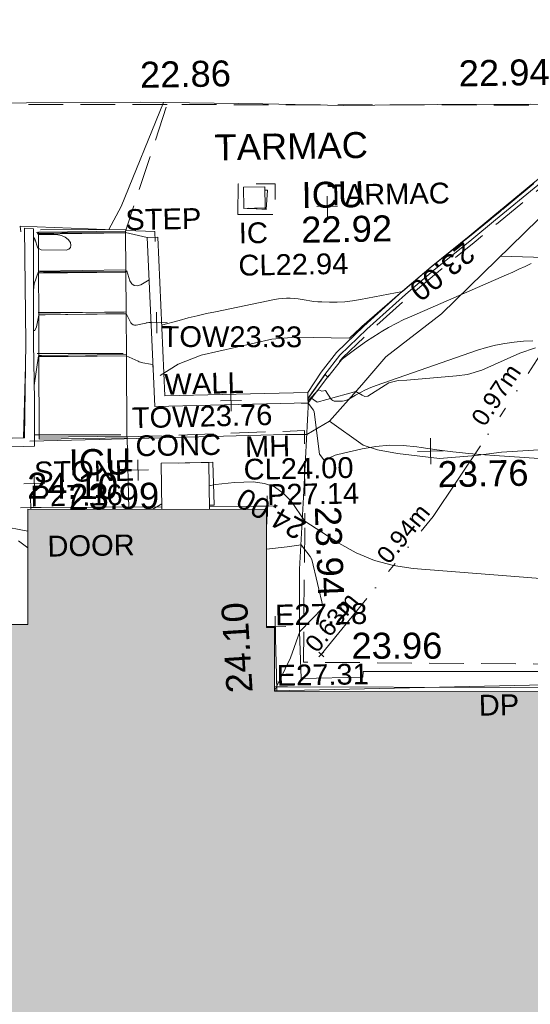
# Model space of a CAD drawing. Header units: millimetres. Extents: x -287732 to 520720, y -88450 to 287754.
# Tile 43 of 256: x -166682 to -159322, y -49525 to -35317. Entities that reach past the tile are written whole.
import ezdxf

# ---------------------------------------------------------------- set-up
doc = ezdxf.new("R2010")
doc.units = ezdxf.units.MM
for name, pattern in [('IMPORT-DASHED _2_', [750, 500, -250]), ('IMPORT-UG_EIR_QLB2 _2_', [2750, 1500, -300, 0, -300, 150, -300, 0, -200]), ('IMPORT-UG_ELEC_STREET LIGHTING_QLB2 _2_', [2700, 1500, -300, 0, -250, 150, -300, 0, -200]), ('IMPORT-UG_UNIDENTIFIED_QLA _2_', [2350, 1500, -300, 0, -50, 150, -300, 0, -50])]:
    doc.linetypes.add(name, pattern=pattern)
for name, color, linetype, lineweight, true_color in [('00_TOPO_LEVEL_SPOT', 7, 'Continuous', 9, 0x666666), ('00_TOPO_SERV_IC', 5, 'Continuous', 9, 0x0000ff), ('00_TOPO_STEPS', 7, 'Continuous', 9, 0x666666), ('00_UAV_BUILDING_OUTLINE', 5, 'Continuous', 9, 0x0000ff), ('00_UAV_CONCRETE', 9, 'Continuous', 9, 0x808080), ('00_UAV_FORM_LINES', 7, 'Continuous', 9, 0x666666), ('00_UAV_SLOPE_BOTTOM', 30, 'Continuous', 9, 0xff7f00), ('00_UAV_SLOPE_TOP', 40, 'Continuous', 9, 0xffbf00), ('01_DTM_CONTOUR_MNR', 7, 'Continuous', 9, 0xa5a552), ('12333-PUM-2D-U-0001-C01 - Rev2_REVIT IMPORT_dwg', 7, 'Continuous', 9, 0x767676), ('A_RHA_Line', 7, 'Continuous', 9, 0x00a600), ('CONTOURS_INDEX', 4, 'Continuous', 9, 0x00ffff), ('CONTOURS_INDEX_LVL', 4, 'Continuous', 9, 0x00ffff), ('CONTOURS_MINOR', 7, 'Continuous', 9, 0x00a5a5), ('DOWNPIPE_TXT', 7, 'Continuous', 9, 0x7fbfff), ('EAVE', 3, 'Continuous', 9, 0x00ff00), ('EAVE_LVL', 3, 'Continuous', 9, 0x00ff00), ('FORM_LINE', 7, 'IMPORT-DASHED _2_', 9, 0x00a500), ('INSPECTION_COVER', 7, 'Continuous', 9, 0xa50000), ('INSPECTION_COVER_LVL', 7, 'Continuous', 9, 0xa50000), ('INSPECTION_COVER_TXT', 7, 'Continuous', 9, 0xa50000), ('KERB_BOTTOM', 7, 'Continuous', 9, 0x0000a5), ('KERB_TOP', 2, 'Continuous', 9, 0xffff00), ('MANHOLES', 7, 'Continuous', 9, 0xa50000), ('MANHOLES_LVL', 7, 'Continuous', 9, 0xa50000), ('MANHOLES_TXT', 7, 'Continuous', 9, 0xa50000), ('PUM-EIRCOMM-NOTES', 6, 'Continuous', 9, 0xff00ff), ('PUM-EIRCOMM-QLB2', 6, 'IMPORT-UG_EIR_QLB2 _2_', 9, 0xff00ff), ('PUM-UNIDENTIFIED UTILITIES-QLA', 7, 'IMPORT-UG_UNIDENTIFIED_QLA _2_', 9, 0x52a500), ('TOP_OF_WALL_LEVEL', 7, 'Continuous', 9, 0xa500a5), ('TOP_OF_WALL_LEVEL_TXT', 7, 'Continuous', 9, 0xa500a5), ('WALL', 7, 'Continuous', 9, 0xa50000)]:
    doc.layers.add(name, color=color, linetype=linetype, lineweight=lineweight, true_color=true_color)
for name, color, linetype, lineweight in [('00_TOPO_ROAD_EDGE', 7, 'Continuous', 9), ('00_TOPO_SURFACE', 7, 'Continuous', 9), ('00_TOPO_SURVEY_TEXT', 7, 'Continuous', 9), ('A_RHA_Detail', 7, 'Continuous', 9), ('CHANGE_OF_SURFACE', 7, 'IMPORT-DASHED _2_', 9), ('DOOR_TXT', 7, 'Continuous', 9), ('GEN-TEXT', 7, 'Continuous', 9), ('PARAPET', 7, 'Continuous', 9), ('PARAPET_LVL', 7, 'Continuous', 9), ('STEPS', 7, 'Continuous', 9), ('STEPS_TXT', 7, 'Continuous', 9), ('Text', 7, 'Continuous', 9), ('TEXT_TXT', 7, 'Continuous', 9), ('WALL_TXT', 7, 'Continuous', 9)]:
    doc.layers.add(name, color=color, linetype=linetype, lineweight=lineweight)
doc.styles.add('Arial_1', font='arial.ttf', dxfattribs={"height": 250})
doc.styles.add('Arial_3', font='arial.ttf', dxfattribs={"height": 300})
doc.styles.add('Swis721 Lt BT_2', font='swissl.ttf', dxfattribs={"height": 375})

# ---------------------------------------------------------------- blocks, each defined once
blk = doc.blocks.new('12333-PUM-2D-U-0001-C01 - Rev2_REVIT IMPORT_dwg_MM-2077200-Site Location Plan Proposed')
at = {"layer": '00_TOPO_LEVEL_SPOT', "color": 254, "true_color": 0xcccccc, "flags": 128}
for points in [[(500, 0), (0, 0), (0, 500)], [(0, -500), (0, 0), (-500, 0)]]:
    blk.add_lwpolyline(points, dxfattribs=at)
blk = doc.blocks.new('12333-PUM-2D-U-0001-C01 - Rev2_REVIT IMPORT_dwg_MGS62954_T2_Galway_ITM_3d_Rev1-2077680-Site Location Plan Proposed')
at = {"layer": '00_TOPO_ROAD_EDGE', "color": 254, "true_color": 0xcccccc, "flags": 128}
blk.add_lwpolyline([(533732716, 725521829), (533734765, 725521820), (533736413, 725521800), (533738168, 725521743), (533739330, 725521700), (533740690, 725521690), (533742030, 725521670), (533743428, 725521615)], dxfattribs=at)
at = {"layer": '00_TOPO_SERV_IC', "color": 254, "true_color": 0xcccccc}
for p, q in [((533737871, 725520241), (533737871, 725520545)), ((533737871, 725520545), (533738176, 725520545)), ((533738176, 725520545), (533738176, 725520241)), ((533737871, 725520241), (533738176, 725520241)), ((533736614, 725515920), (533736614, 725516583)), ((533737299, 725516583), (533736614, 725516583)), ((533737299, 725515907), (533737299, 725516583))]:
    blk.add_line(p, q, dxfattribs=at)
at = {"layer": '00_TOPO_STEPS', "color": 254, "true_color": 0xcccccc}
for p, q in [((533734934, 725519983), (533736172, 725519964)), ((533734907, 725519378), (533736145, 725519359)), ((533734881, 725518790), (533736119, 725518771)), ((533734855, 725518197), (533736093, 725518177)), ((533734803, 725517024), (533736042, 725517005))]:
    blk.add_line(p, q, dxfattribs=at)
at = {"layer": '00_TOPO_SURFACE', "color": 254, "true_color": 0xcccccc, "flags": 128}
for points in [[(533736740, 725521789), (533736100, 725520300), (533735918, 725519968)], [(533738754, 725517454), (533738657, 725516058), (533738580, 725515023), (533738566, 725514124), (533738578, 725513441)]]:
    blk.add_lwpolyline(points, dxfattribs=at)
at = {"layer": '00_UAV_CONCRETE', "color": 254, "true_color": 0xcccccc, "flags": 128}
blk.add_lwpolyline([(533775857, 725512584), (533775861, 725512743), (533773849, 725512821), (533771023, 725512916), (533770295, 725512941), (533767038, 725513031), (533766025, 725513053), (533763105, 725513118), (533761027, 725513165), (533759813, 725513192), (533756142, 725513259), (533756028, 725513260), (533752549, 725513304), (533751029, 725513348), (533748905, 725513410), (533746031, 725513439), (533745548, 725513444), (533742515, 725513475), (533741032, 725513500), (533739474, 725513527), (533739466, 725513449), (533738578, 725513441)], dxfattribs=at)
at = {"layer": '00_UAV_FORM_LINES', "color": 254, "true_color": 0xcccccc, "flags": 128}
for points in [[(533758143, 725520042), (533752533, 725519955), (533748445, 725519946), (533748049, 725519908), (533747734, 725519796), (533747406, 725519594), (533747100, 725519480), (533746802, 725519365), (533746498, 725519333), (533745151, 725519340), (533743936, 725519375), (533741557, 725519486)], [(533739049, 725517147), (533739528, 725516795), (533739737, 725516724), (533740021, 725516664), (533740629, 725516583), (533741150, 725516615), (533741520, 725516660), (533742062, 725516682), (533742559, 725516696), (533743030, 725516684), (533745040, 725516466), (533746413, 725516333), (533746766, 725516359), (533747146, 725516425), (533747626, 725516528), (533748368, 725516684), (533748970, 725516720), (533749603, 725516715), (533753083, 725516850), (533757724, 725517049)]]:
    blk.add_lwpolyline(points, dxfattribs=at)
at = {"layer": '00_UAV_SLOPE_BOTTOM', "color": 254, "true_color": 0xcccccc, "flags": 128}
for points in [[(533734650, 725519960), (533734642, 725520041), (533735867, 725519969)], [(533736172, 725519951), (533736579, 725519927), (533736585, 725519786)]]:
    blk.add_lwpolyline(points, dxfattribs=at)
at = {"layer": '00_UAV_SLOPE_TOP', "color": 254, "true_color": 0xcccccc, "flags": 128}
for points in [[(533738720, 725516964), (533739049, 725517147), (533739526, 725517665), (533739877, 725518063), (533740692, 725518669), (533742314, 725520200), (533742364, 725520248), (533743765, 725521569)], [(533738720, 725516964), (533738416, 725516968), (533735728, 725516944), (533734726, 725516935)]]:
    blk.add_lwpolyline(points, dxfattribs=at)
at = {"layer": '01_DTM_CONTOUR_MNR', "color": 254, "true_color": 0xcccccc, "flags": 128}
for points in [[(533738192, 725513270), (533744897, 725513304), (533746065, 725513357), (533746220, 725513430), (533748192, 725514399), (533748314, 725514429), (533748484, 725514448), (533748729, 725514505), (533748931, 725514556), (533749156, 725514588), (533751315, 725514728), (533752789, 725514898), (533754470, 725515219), (533757315, 725516078), (533758170, 725516218), (533761299, 725516098), (533762225, 725516194), (533765890, 725517330)], [(533738784, 725517497), (533738877, 725517425), (533739440, 725517570), (533739530, 725517516), (533739566, 725517498), (533739608, 725517500), (533739917, 725517686), (533740052, 725517720), (533740178, 725517720), (533740891, 725517771), (533741054, 725517789), (533741259, 725517844), (533741810, 725518084), (533742039, 725518153)], [(533736622, 725517851), (533736882, 725518010), (533737219, 725518133), (533738240, 725518347), (533738580, 725518368), (533739355, 725518340), (533739360, 725518340), (533739516, 725518483), (533739541, 725518506), (533740134, 725519006)], [(533734540, 725515501), (533734672, 725515399)], [(533738112, 725515320), (533738407, 725515348), (533738610, 725515370), (533738739, 725515201), (533738760, 725515157), (533738913, 725514463), (533738570, 725514120), (533738428, 725513745), (533738192, 725513274)]]:
    blk.add_lwpolyline(points, dxfattribs=at)
at = {"xscale": 0.375, "yscale": 0.375, "zscale": 0.375}
blk.add_blockref('12333-PUM-2D-U-0001-C01 - Rev2_REVIT IMPORT_dwg_MM-2077200-Site Location Plan Proposed', (533740500, 725516690), dxfattribs=at)
at = {"layer": '00_TOPO_LEVEL_SPOT', "insert": (533740595, 725516543), "char_height": 375, "width": 1495.9, "attachment_point": 1, "line_spacing_factor": 1.005062, "style": 'Swis721 Lt BT_2'}
blk.add_mtext('23.76', dxfattribs=at)
at = {"layer": '00_TOPO_ROAD_EDGE', "color": 251, "true_color": 0x666666, "char_height": 375, "width": 1495.9, "attachment_point": 1, "line_spacing_factor": 1.005062, "style": 'Swis721 Lt BT_2'}
for s, insert in [('22.86', (533736406, 725522380)), ('22.94', (533741001, 725522320))]:
    blk.add_mtext(s, dxfattribs=dict(at, insert=insert))
at = {"layer": '00_TOPO_SERV_IC', "color": 251, "true_color": 0x666666, "char_height": 375, "attachment_point": 1, "line_spacing_factor": 1.005062, "style": 'Swis721 Lt BT_2'}
for s, insert, width in [('ICU', (533738705, 725520604), 1021.01), ('22.92', (533738691, 725520104), 1495.9), ('ICU', (533735281, 725516806), 1021.01), ('23.99', (533735267, 725516306), 1495.9)]:
    blk.add_mtext(s, dxfattribs=dict(at, insert=insert, width=width))
at = {"layer": '00_TOPO_SURFACE', "color": 251, "true_color": 0x666666, "insert": (533739192, 725515926), "char_height": 375, "width": 1495.9, "attachment_point": 1, "rotation": 271.2284, "line_spacing_factor": 1.005062, "style": 'Swis721 Lt BT_2'}
blk.add_mtext('23.94', dxfattribs=at)
at = {"layer": '00_TOPO_SURVEY_TEXT', "color": 251, "true_color": 0x666666, "insert": (533737462, 725521313), "char_height": 375, "width": 2450.43, "attachment_point": 1, "line_spacing_factor": 1.005062, "style": 'Swis721 Lt BT_2'}
blk.add_mtext('TARMAC', dxfattribs=at)
at = {"layer": '00_UAV_BUILDING_OUTLINE', "color": 251, "true_color": 0x666666, "char_height": 375, "width": 1495.9, "attachment_point": 1, "line_spacing_factor": 1.005062, "style": 'Swis721 Lt BT_2'}
for insert, rotation in [((533734680, 725516482), 358.7006), ((533737501, 725513241), 92.5973)]:
    blk.add_mtext('24.10', dxfattribs=dict(at, insert=insert, rotation=rotation))
at = {"layer": '00_UAV_CONCRETE', "color": 251, "true_color": 0x666666, "insert": (533739314, 725514091), "char_height": 375, "width": 1495.9, "attachment_point": 1, "rotation": 359.0204, "line_spacing_factor": 1.005062, "style": 'Swis721 Lt BT_2'}
blk.add_mtext('23.96', dxfattribs=at)
blk = doc.blocks.new('12333-PUM-2D-U-0001-C01 - Rev2_REVIT IMPORT_dwg_SPOT-V223-Site Location Plan Proposed')
at = {"layer": 'PARAPET_LVL', "color": 253, "true_color": 0xaaaaaa}
for p, q in [((0, 500), (0, -80)), ((-500, 0), (500, 0))]:
    blk.add_line(p, q, dxfattribs=at)
blk = doc.blocks.new('12333-PUM-2D-U-0001-C01 - Rev2_REVIT IMPORT_dwg_SPOT-V213-Site Location Plan Proposed')
at = {"layer": 'PARAPET_LVL', "color": 253, "true_color": 0xaaaaaa}
for p, q in [((0, 500), (0, -500)), ((-500, 0), (500, 0))]:
    blk.add_line(p, q, dxfattribs=at)
blk = doc.blocks.new('12333-PUM-2D-U-0001-C01 - Rev2_REVIT IMPORT_dwg_SPOT-2077713-Site Location Plan Proposed')
at = {"layer": 'Text', "color": 253, "true_color": 0xaaaaaa}
for p, q in [((0, 500), (0, -500)), ((-500, 0), (500, 0))]:
    blk.add_line(p, q, dxfattribs=at)
blk = doc.blocks.new('12333-PUM-2D-U-0001-C01 - Rev2_REVIT IMPORT_dwg_SPOT-2077700-Site Location Plan Proposed')
at = {"layer": 'TOP_OF_WALL_LEVEL', "color": 254, "true_color": 0xe1aae1}
for p, q in [((0, 500), (0, -500)), ((-500, 0), (500, 0))]:
    blk.add_line(p, q, dxfattribs=at)
blk = doc.blocks.new('12333-PUM-2D-U-0001-C01 - Rev2_REVIT IMPORT_dwg_SPOT-V247-Site Location Plan Proposed')
at = {"layer": 'EAVE_LVL', "color": 81, "true_color": 0xaaffaa}
for p, q in [((0, 500), (0, -204)), ((-106, 0), (500, 0))]:
    blk.add_line(p, q, dxfattribs=at)
blk = doc.blocks.new('12333-PUM-2D-U-0001-C01 - Rev2_REVIT IMPORT_dwg_SPOT-V248-Site Location Plan Proposed')
at = {"layer": 'EAVE_LVL', "color": 81, "true_color": 0xaaffaa}
for p, q in [((0, 500), (0, -500)), ((-420, 0), (500, 0))]:
    blk.add_line(p, q, dxfattribs=at)
blk = doc.blocks.new('12333-PUM-2D-U-0001-C01 - Rev2_REVIT IMPORT_dwg-1620468-Site Location Plan Proposed')
at = {"layer": 'CHANGE_OF_SURFACE', "color": 253, "true_color": 0xaaaaaa, "flags": 128}
for points in [[(102421, -94223), (95710, -94097), (95079, -95912)], [(97666, -98436), (97957, -98067), (98176, -97794), (98567, -97428), (99133, -96937), (99549, -96595), (100102, -96163), (100450, -95887), (101065, -95398), (102155, -94556), (102457, -94342), (104545, -94385), (108539, -94469), (113452, -94513), (118692, -94673), (123079, -94754), (127999, -94841), (133904, -94962), (137314, -95022), (138010, -95088), (138622, -95187), (139110, -95298), (139677, -95457), (140183, -95666), (140662, -95984), (141246, -96532), (141712, -97124), (142036, -97862), (142218, -98390), (142014, -98961), (141892, -99280), (141685, -99740), (141476, -100165), (141253, -100548), (140959, -100981), (140643, -101395), (140416, -101748), (140170, -102223), (139981, -102596), (139408, -103693), (139471, -103726)], [(95048, -98882), (97606, -98835), (97592, -100144)], [(134841, -103271), (134843, -103028), (126720, -102873), (119869, -102718), (111028, -102508), (97534, -102177), (97592, -100144)]]:
    blk.add_lwpolyline(points, dxfattribs=at)
blk.add_lwpolyline([(96704, -95699), (97237, -95710), (97246, -95268), (96713, -95257)], close=True, dxfattribs=at)
at = {"layer": 'CONTOURS_INDEX', "color": 131, "true_color": 0xaaffff}
for p, q in [((93555, -98867), (93602, -97825)), ((95401, -99932), (95534, -99856))]:
    blk.add_line(p, q, dxfattribs=at)
at = {"layer": 'CONTOURS_INDEX', "color": 131, "true_color": 0xaaffff, "flags": 128}
for points in [[(96220, -99607), (96314, -99589), (96588, -99566), (96856, -99563), (97017, -99587), (97163, -99639), (97287, -99731), (97396, -99851), (97588, -100141), (98073, -100468), (98323, -100610), (98583, -100726), (98857, -100802), (99141, -100851), (109949, -101893)], [(95575, -97279), (95829, -97213), (95960, -97181), (96092, -97151), (96224, -97123), (96356, -97097), (97211, -96937), (97267, -96929), (97324, -96923), (97380, -96921), (97437, -96923), (97494, -96927), (97551, -96934), (97607, -96943), (97663, -96953), (97720, -96964), (97777, -96973), (97834, -96979), (97891, -96983), (98000, -96988), (98112, -96989), (98224, -96985), (98335, -96975), (98446, -96959), (99058, -96851), (99467, -96512), (99968, -96127), (100033, -96077), (100321, -95851), (100384, -95799), (100479, -95726), (100494, -95713), (100510, -95701), (100526, -95689), (100541, -95676), (100974, -95326)], [(93751, -96056), (93758, -95981), (93773, -96013), (93807, -96123), (93815, -96138), (93857, -96162), (94219, -96170), (94257, -96157), (94282, -96136), (94289, -96104), (94284, -96064), (94249, -96018), (94208, -95982), (94157, -95961), (94100, -95949), (93818, -95937), (93800, -95907), (93818, -95921), (94045, -95922), (94159, -95923), (94273, -95924), (94387, -95925), (94500, -95926), (95078, -95931), (95388, -96011), (95391, -96021)], [(93198, -100131), (93596, -100214)]]:
    blk.add_lwpolyline(points, dxfattribs=at)
at = {"layer": 'CONTOURS_MINOR', "color": 254, "true_color": 0xaae1e1, "flags": 128}
for points in [[(97665, -98371), (97668, -98371), (97918, -98031), (97958, -98071), (98160, -97824), (98174, -97808), (98348, -97682), (98436, -97620), (98525, -97560), (98616, -97503), (98709, -97447), (98738, -97430), (98846, -97370), (98956, -97312), (99069, -97259), (99183, -97210), (100561, -96639), (100650, -96601), (100740, -96562), (100828, -96522), (100917, -96481)], [(97666, -98401), (97668, -98401), (97818, -98251), (97866, -98269), (97919, -98264), (97994, -98381), (98009, -98397), (98025, -98410), (98045, -98417), (98066, -98420), (98163, -98418), (98187, -98415), (98210, -98411), (98232, -98403), (98253, -98393), (98354, -98335), (98426, -98297), (98499, -98261), (98575, -98230), (98652, -98203), (100123, -97719), (100253, -97682), (100384, -97650), (100517, -97627), (100651, -97610), (100787, -97601), (100922, -97596)], [(93739, -96745), (93748, -96651), (93816, -96471), (93818, -96491), (93888, -96490), (95078, -96501), (95089, -96483), (95126, -96628), (95155, -96672), (95189, -96700), (95234, -96705), (95285, -96693), (95407, -96621)], [(93729, -97321), (93744, -97324), (93771, -97270), (93808, -97101), (93901, -97099), (95068, -97101), (95134, -97235), (95148, -97252), (95164, -97265), (95184, -97270), (95206, -97271), (95418, -97231), (95423, -97257)], [(93723, -98118), (93793, -97687), (93880, -97700), (95058, -97711), (95226, -97791), (95243, -97799), (95260, -97805), (95278, -97810), (95295, -97815), (95404, -97836), (95438, -97841), (95440, -97882)], [(97565, -98437), (97639, -98439), (97668, -98441), (97741, -98542), (97753, -98566), (97820, -99177), (97880, -99261), (98007, -99217), (98025, -99207), (98044, -99199), (98063, -99193), (98083, -99187), (98436, -99112), (98633, -99081), (98830, -99066), (99027, -99074), (99225, -99098), (99285, -99109), (99513, -99146), (99742, -99179), (99971, -99206), (100201, -99229), (106176, -99736)]]:
    blk.add_lwpolyline(points, dxfattribs=at)
at = {"layer": 'EAVE', "color": 81, "true_color": 0xaaffaa, "flags": 128}
blk.add_lwpolyline([(134976, -103274), (134976, -103235), (124090, -103073), (97145, -102525), (97138, -101655), (97012, -101652)], dxfattribs=at)
at = {"layer": 'FORM_LINE', "color": 9, "true_color": 0xaae1aa}
blk.add_line((95710, -94097), (89646, -93983), dxfattribs=at)
at = {"layer": 'GEN-TEXT', "color": 253, "true_color": 0xaaaaaa}
for p, q in [((97758, -102104), (97829, -102033)), ((97829, -102104), (97758, -102033))]:
    blk.add_line(p, q, dxfattribs=at)
at = {"layer": 'INSPECTION_COVER', "color": 9, "true_color": 0xe1aaaa, "flags": 128}
blk.add_lwpolyline([(96851, -95614), (97113, -95634), (97134, -95358), (97096, -95356)], dxfattribs=at)
at = {"layer": 'KERB_BOTTOM', "color": 9, "true_color": 0xaaaae1, "flags": 128}
blk.add_lwpolyline([(97665, -98284), (97863, -97995), (98090, -97714), (98489, -97341), (99057, -96848), (99475, -96503), (100029, -96070), (100377, -95795), (100993, -95305), (102085, -94461), (102421, -94223), (104548, -94267), (108541, -94351), (113455, -94395), (118695, -94555), (123081, -94636)], dxfattribs=at)
at = {"layer": 'KERB_TOP', "color": 51, "true_color": 0xffffaa, "flags": 128}
blk.add_lwpolyline([(97665, -98371), (97913, -98033), (98136, -97756), (98530, -97387), (99097, -96895), (99514, -96552), (100067, -96119), (100416, -95844), (101031, -95354), (102122, -94511), (102440, -94286), (104546, -94330), (108540, -94413), (113453, -94458), (118694, -94618), (123080, -94699)], dxfattribs=at)
at = {"layer": 'MANHOLES', "color": 9, "true_color": 0xe1aaaa, "flags": 128}
blk.add_lwpolyline([(96220, -99888), (96285, -99887), (96279, -99267), (95780, -99271)], dxfattribs=at)
at = {"layer": 'PARAPET', "color": 253, "true_color": 0xaaaaaa, "flags": 128}
for points in [[(95534, -99898), (93643, -99877), (93643, -99900)], [(97037, -100269), (97052, -99915), (96220, -99906)]]:
    blk.add_lwpolyline(points, dxfattribs=at)
at = {"layer": 'PUM-EIRCOMM-QLB2', "color": 211, "true_color": 0xffaaff, "flags": 128}
blk.add_lwpolyline([(201398, -90242), (194300, -89978), (176492, -89664), (164630, -89559), (152400, -89441), (137995, -89062), (117127, -88726), (106155, -88784), (103180, -93333), (102151, -96110), (100560, -98494), (99441, -100108), (97793, -102068)], dxfattribs=at)
at = {"layer": 'PUM-UNIDENTIFIED UTILITIES-QLA', "color": 9, "true_color": 0xc5e1aa}
for p, q in [((97095, -95630), (97095, -95614)), ((96838, -95618), (97095, -95630))]:
    blk.add_line(p, q, dxfattribs=at)
at = {"layer": 'STEPS', "color": 253, "true_color": 0xaaaaaa}
for p, q in [((93822, -95906), (95079, -95912)), ((93822, -95933), (95079, -95939)), ((93815, -96466), (95073, -96472)), ((93814, -96496), (95073, -96502)), ((93806, -97098), (95067, -97105)), ((93807, -97072), (95067, -97078)), ((93798, -97705), (95060, -97711)), ((93799, -97685), (95060, -97691)), ((93783, -98864), (95048, -98870)), ((93783, -98890), (95048, -98897)), ((95048, -98897), (95056, -99926))]:
    blk.add_line(p, q, dxfattribs=at)
at = {"layer": 'STEPS', "color": 253, "true_color": 0xaaaaaa, "flags": 128}
for points in [[(93821, -95959), (93822, -95906), (93822, -95933), (93815, -96466), (93814, -96496), (93807, -97072), (93806, -97098), (93799, -97685), (93798, -97705), (93783, -98864), (93783, -98890)], [(95079, -95912), (95079, -95939), (95073, -96472), (95073, -96502), (95067, -97078), (95067, -97105), (95060, -97691), (95060, -97711), (95048, -98870), (95048, -98897)]]:
    blk.add_lwpolyline(points, dxfattribs=at)
at = {"layer": 'WALL', "color": 9, "true_color": 0xe1aaaa, "flags": 128}
for points in [[(93754, -95854), (93726, -97506), (93722, -98330), (93714, -98990), (90765, -99026), (89873, -95770), (89999, -95735)], [(93754, -95854), (93624, -95846), (93612, -97496), (93572, -98867), (90864, -98895), (89999, -95735)], [(95390, -96008), (95542, -96006), (95603, -98299), (97665, -98284)], [(95390, -96008), (95441, -97907), (95455, -98451), (97666, -98436), (97665, -98371), (97665, -98284)]]:
    blk.add_lwpolyline(points, dxfattribs=at)
blk.add_blockref('12333-PUM-2D-U-0001-C01 - Rev2_REVIT IMPORT_dwg_MGS62954_T2_Galway_ITM_3d_Rev1-2077680-Site Location Plan Proposed', (-533641080, -725615854))
at = {"xscale": 0.3, "yscale": 0.3, "zscale": 0.3}
for name, p in [('12333-PUM-2D-U-0001-C01 - Rev2_REVIT IMPORT_dwg_SPOT-2077713-Site Location Plan Proposed', (97992, -95607)), ('12333-PUM-2D-U-0001-C01 - Rev2_REVIT IMPORT_dwg_SPOT-2077700-Site Location Plan Proposed', (95505, -97241)), ('12333-PUM-2D-U-0001-C01 - Rev2_REVIT IMPORT_dwg_SPOT-2077700-Site Location Plan Proposed', (96556, -98386)), ('12333-PUM-2D-U-0001-C01 - Rev2_REVIT IMPORT_dwg_SPOT-2077713-Site Location Plan Proposed', (95198, -99363)), ('12333-PUM-2D-U-0001-C01 - Rev2_REVIT IMPORT_dwg_SPOT-2077713-Site Location Plan Proposed', (93700, -99530)), ('12333-PUM-2D-U-0001-C01 - Rev2_REVIT IMPORT_dwg_SPOT-V223-Site Location Plan Proposed', (93643, -99877)), ('12333-PUM-2D-U-0001-C01 - Rev2_REVIT IMPORT_dwg_SPOT-V213-Site Location Plan Proposed', (97052, -99915)), ('12333-PUM-2D-U-0001-C01 - Rev2_REVIT IMPORT_dwg_SPOT-V248-Site Location Plan Proposed', (97138, -101655)), ('12333-PUM-2D-U-0001-C01 - Rev2_REVIT IMPORT_dwg_SPOT-V247-Site Location Plan Proposed', (97145, -102525))]:
    blk.add_blockref(name, p, dxfattribs=at)
at = {"layer": 'CONTOURS_INDEX_LVL', "char_height": 300, "width": 1256.11, "attachment_point": 1, "line_spacing_factor": 0.941778, "style": 'Arial_3'}
for s, insert, rotation in [('23.00', (100141, -96375), 217.8574), ('24.00', (97478, -100423), 149.4167)]:
    blk.add_mtext(s, dxfattribs=dict(at, insert=insert, rotation=rotation))
at = {"layer": 'DOOR_TXT', "insert": (93874, -100289), "char_height": 300, "width": 1498.52, "attachment_point": 1, "line_spacing_factor": 0.941778, "style": 'Arial_3'}
blk.add_mtext('DOOR', dxfattribs=at)
at = {"layer": 'DOWNPIPE_TXT', "insert": (100051, -102692), "char_height": 300, "width": 694.17, "attachment_point": 1, "line_spacing_factor": 0.941778, "style": 'Arial_3'}
blk.add_mtext('DP', dxfattribs=at)
at = {"layer": 'EAVE_LVL', "char_height": 300, "width": 1590.34, "attachment_point": 1, "line_spacing_factor": 0.941778, "style": 'Arial_3'}
for s, insert in [('E27.28', (97138, -101339)), ('E27.31', (97145, -102210))]:
    blk.add_mtext(s, dxfattribs=dict(at, insert=insert))
at = {"layer": 'INSPECTION_COVER_LVL', "insert": (96697, -96284), "char_height": 300, "width": 1895.19, "attachment_point": 1, "line_spacing_factor": 0.941778, "style": 'Arial_3'}
blk.add_mtext('CL22.94', dxfattribs=at)
at = {"layer": 'INSPECTION_COVER_TXT', "insert": (96711, -95819), "char_height": 300, "width": 499.51, "attachment_point": 1, "line_spacing_factor": 0.941778, "style": 'Arial_3'}
blk.add_mtext('IC', dxfattribs=at)
at = {"layer": 'MANHOLES_LVL', "insert": (96721, -99229), "char_height": 300, "width": 1895.19, "attachment_point": 1, "line_spacing_factor": 0.941778, "style": 'Arial_3'}
blk.add_mtext('CL24.00', dxfattribs=at)
at = {"layer": 'MANHOLES_TXT', "insert": (96746, -98903), "char_height": 300, "width": 774.97, "attachment_point": 1, "line_spacing_factor": 0.941778, "style": 'Arial_3'}
blk.add_mtext('MH', dxfattribs=at)
at = {"layer": 'PARAPET_LVL', "char_height": 300, "width": 1590.34, "attachment_point": 1, "line_spacing_factor": 0.941778, "style": 'Arial_3'}
for s, insert in [('P27.16', (93643, -99562)), ('P27.14', (97052, -99600))]:
    blk.add_mtext(s, dxfattribs=dict(at, insert=insert))
at = {"layer": 'PUM-EIRCOMM-NOTES', "char_height": 250, "width": 1160.03, "attachment_point": 2, "line_spacing_factor": 0.941778, "style": 'Arial_1'}
for s, insert, rotation in [('0.97m', (100275, -98296), 55.2661), ('0.94m', (98910, -100266), 49.9423), ('0.63m', (97854, -101527), 49.9423)]:
    blk.add_mtext(s, dxfattribs=dict(at, insert=insert, rotation=rotation))
at = {"layer": 'STEPS_TXT', "insert": (95079, -95597), "char_height": 300, "width": 1307.53, "attachment_point": 1, "line_spacing_factor": 0.941778, "style": 'Arial_3'}
blk.add_mtext('STEP', dxfattribs=at)
at = {"layer": 'TEXT_TXT', "char_height": 300, "attachment_point": 1, "line_spacing_factor": 0.941778, "style": 'Arial_3'}
for s, insert, width in [('TARMAC', (97992, -95292), 2108.21), ('CONC', (95168, -98863), 1469.14), ('STONE', (93700, -99215), 1722.56)]:
    blk.add_mtext(s, dxfattribs=dict(at, insert=insert, width=width))
at = {"layer": 'TOP_OF_WALL_LEVEL_TXT', "char_height": 300, "width": 2420.4, "attachment_point": 1, "line_spacing_factor": 0.941778, "style": 'Arial_3'}
for s, insert, rotation in [('TOW23.33', (95575, -97292), 358.873), ('TOW23.76', (95121, -98459), 0.3984)]:
    blk.add_mtext(s, dxfattribs=dict(at, insert=insert, rotation=rotation))
at = {"layer": 'WALL_TXT', "insert": (95600, -97984), "char_height": 300, "width": 1362.62, "attachment_point": 1, "rotation": 0.3984, "line_spacing_factor": 0.941778, "style": 'Arial_3'}
blk.add_mtext('WALL', dxfattribs=at)

msp = doc.modelspace()

# ---------------------------------------------------------------- hatches: boundary and pattern name
at = {"layer": 'A_RHA_Detail', "true_color": 0xc0c0c0}
h = msp.add_hatch(color=9, dxfattribs=at)
h.paths.add_polyline_path([(-80881, -68503), (-80401, -68483), (-80401, -62985), (-24475, -63009), (-24456, -50840), (-36623, -50832), (-36623, -44229), (-50959, -44218), (-50959, -42574), (-54564, -42571), (-54566, -45054), (-92409, -45027), (-92412, -49202), (-100062, -49202), (-100052, -64853), (-86121, -64853), (-86092, -62958), (-84861, -62958), (-84855, -68240), (-80871, -68240)])
h.paths.add_polyline_path([(-137239, -68462), (-132720, -68433), (-132847, -62850), (-130455, -62917), (-130498, -61356), (-117581, -61423), (-117492, -49184), (-125137, -49178), (-125134, -45033), (-163007, -45006), (-163007, -44090), (-163124, -44090), (-163123, -42384), (-166564, -42384), (-166565, -44044), (-193158, -44025), (-193195, -62864), (-137270, -62917), (-137254, -65680)])
h.paths.add_polyline_path([(120311, -32334), (120312, -31611), (133451, -31638), (133469, -19718), (121296, -19692), (121320, -8191), (112277, -8172), (112263, -14811), (78286, -14740), (78293, -8167), (75242, -8161), (69356, -8153), (69354, -9157), (68373, -9155), (68373, -13706), (69334, -13708), (69325, -16250), (66623, -16250), (66620, -17995), (65989, -17995), (65985, -19731), (57152, -19712), (57127, -31560), (70278, -31587), (70278, -32272), (78264, -32285), (78267, -31020), (112336, -31091), (112336, -32318), (119781, -32333)])
h.paths.add_polyline_path([(7504, -1791), (15482, -674), (15484, 148), (56188, 206), (56156, 14338), (18017, 14236), (17968, 34313), (21727, 34324), (21709, 40608), (18010, 40608), (17996, 45484), (9770, 45421), (3966, 45447), (3985, 14177), (1023, 14177), (-277, 14191), (-232, 5968), (-226, 194), (553, 183), (7478, 143), (7489, -674)])
h.paths.add_polyline_path([(77756, 53), (77730, 1700), (94464, 1660), (94606, 17991), (88810, 18015), (88800, 14437), (69414, 14458), (69377, 100), (75242, 67)])
h.paths.add_polyline_path([(61252, 46454), (105775, 46473), (105768, 61853), (92285, 61853), (92309, 65784), (96107, 65768), (96060, 75209), (101085, 75072), (104988, 74765), (108404, 74364), (112009, 73787), (115645, 73050), (116891, 72762), (120209, 71893), (120865, 71704), (124136, 70670), (127436, 69481), (127820, 69395), (128274, 69332), (128732, 69307), (129190, 69320), (129645, 69372), (130095, 69461), (130535, 69588), (130963, 69751), (131376, 69950), (131771, 70182), (132163, 70461), (132496, 70742), (132821, 71065), (133117, 71414), (133384, 71787), (133617, 72179), (133817, 72591), (133983, 73018), (134112, 73458), (134204, 73907), (134258, 74362), (134273, 74820), (134251, 75277), (134190, 75731), (134091, 76179), (133955, 76617), (133783, 77041), (133576, 77450), (133336, 77840), (133064, 78209), (132762, 78554), (132432, 78872), (132077, 79161), (131698, 79420), (131300, 79646), (131094, 79746), (132146, 83110), (122788, 86283), (121604, 82800), (117096, 83871), (116842, 83526), (116121, 91222), (110238, 91274), (110194, 90435), (104988, 90486), (104973, 94310), (103746, 94310), (103840, 122852), (96365, 122932), (96350, 123952), (104556, 123902), (104607, 120249), (125503, 120134), (125662, 137657), (114480, 137699), (114382, 129150), (104644, 129188), (104578, 126217), (101184, 126159), (101265, 135959), (89967, 135989), (89928, 125824), (93631, 125841), (93581, 122932), (88697, 122905), (88679, 95739), (86378, 95739), (86378, 96178), (83280, 96201), (83274, 95736), (70170, 95733), (70166, 96272), (66675, 96257), (66655, 95756), (65785, 95756), (65888, 117471), (53473, 117488), (53434, 98570), (40649, 98570), (40610, 94406), (38854, 94410), (38849, 89464), (40612, 89518), (40665, 86258), (38372, 86306), (38370, 76901), (50938, 76944), (50923, 74599), (56485, 74589), (56485, 75195), (92465, 75233), (92646, 71767), (89811, 69363), (85313, 69361), (85313, 66907), (75210, 66903), (75210, 63816), (70819, 63816), (70819, 64253), (69457, 64253), (69456, 66902), (61303, 66899), (61305, 63970), (70500, 63970), (70500, 61853), (61246, 61849), (61252, 46656)])
h.paths.add_polyline_path([(-17153, 48569), (-17153, 60770), (-29363, 60775), (-29363, 67399), (-43507, 67405), (-43489, 69093), (-45766, 69109), (-45794, 67405), (-47272, 67404), (-47272, 66455), (-86005, 66469), (-86007, 60522), (-92663, 60522), (-92665, 50184), (-79752, 50180), (-79752, 48591), (-17158, 48569)])
h.paths.add_polyline_path([(-201056, 48629), (-138378, 48635), (-138378, 50133), (-125468, 50134), (-125469, 60566), (-132187, 60566), (-132187, 66533), (-170643, 66806), (-170643, 67739), (-200340, 67489), (-200349, 60828), (-201058, 60828), (-201057, 51102)])
h.paths.add_polyline_path([(-240052, 54769), (-239444, 54811), (-239187, 54842), (-238765, 54941), (-238382, 55122), (-237990, 55355), (-237269, 55936), (-237032, 56226), (-236793, 56569), (-236555, 57004), (-236433, 57267), (-236300, 57753), (-236251, 58017), (-236236, 58516), (-236233, 58988), (-236214, 59823), (-236364, 59821), (-236634, 60698), (-236392, 61432), (-236225, 61435), (-236202, 62638), (-232564, 62639), (-232564, 63049), (-232732, 63049), (-232860, 63458), (-232732, 63914), (-232561, 63914), (-232515, 70598), (-240629, 70599), (-240630, 72351), (-246413, 72347), (-246413, 70616), (-254450, 70619), (-254455, 70754), (-254470, 73192), (-263883, 73268), (-263902, 68261), (-263715, 68260), (-263553, 67820), (-263719, 67392), (-263914, 67392), (-263957, 58634), (-260181, 58611), (-260192, 56354), (-257185, 56339), (-257213, 57093), (-257339, 57093), (-257471, 57532), (-257339, 58062), (-257203, 58064), (-257174, 58599), (-256478, 58575), (-256478, 58789), (-256013, 58912), (-255397, 58781), (-255397, 58596), (-243810, 58586), (-243805, 58352), (-243741, 57885), (-243619, 57422), (-243424, 56944), (-243247, 56608), (-243003, 56250), (-242732, 55933), (-242372, 55603), (-242141, 55425), (-241805, 55217), (-241529, 55077), (-241101, 54917), (-240836, 54841), (-240453, 54789), (-240219, 54777)])
h.paths.add_polyline_path([(40277, 59895), (40329, 69197), (36589, 69218), (36619, 74674), (32264, 74687), (32233, 69156), (11917, 69270), (11967, 78219), (29088, 78123), (29143, 88141), (15719, 88216), (15733, 90590), (4594, 90652), (4525, 78265), (10097, 78234), (10077, 74773), (4548, 74804), (4466, 60107), (19126, 60025), (19140, 62528), (31739, 62457), (31725, 59943), (38370, 59906)])
h.paths.add_polyline_path([(-246083, 72334), (-246083, 72334), (-246208, 72334)])
h.paths.add_polyline_path([(-114575, 112178), (-114575, 112178), (-114707, 115802)])
h.paths.add_polyline_path([(-154700, 101760), (-114382, 101776), (-114382, 106927), (-113756, 106927), (-113758, 111847), (-114432, 111847), (-114432, 112178), (-114575, 112178), (-114579, 121707), (-123057, 121707), (-123069, 156453), (-119381, 156454), (-119381, 160166), (-115501, 160167), (-115503, 166207), (-132412, 166600), (-132412, 166666), (-135275, 166665), (-135275, 166628), (-135911, 166628), (-135911, 166352), (-152521, 166346), (-152518, 159143), (-150699, 159118), (-150759, 122561), (-151059, 122561), (-151061, 121302), (-154138, 121373), (-154138, 121865), (-154704, 121867), (-154689, 119352), (-154746, 119352), (-154746, 118722), (-160794, 118749), (-160794, 119411), (-163852, 119422), (-163855, 118762), (-167569, 118779), (-166635, 124395), (-166930, 124500), (-167569, 124708), (-168028, 124841), (-168631, 124991), (-169238, 125117), (-169850, 125220), (-170466, 125298), (-171089, 125352), (-171704, 125381), (-172325, 125386), (-172782, 125375), (-173402, 125337), (-174110, 125263), (-174634, 125190), (-175245, 125081), (-176047, 124896), (-176665, 124725), (-177045, 124609), (-177632, 124405), (-176665, 118819), (-177559, 118822), (-177662, 125263), (-176365, 126543), (-159462, 126320), (-157058, 128609), (-157061, 136153), (-158639, 137740), (-159352, 137740), (-161634, 140201), (-168728, 140257), (-171035, 137943), (-174184, 137943), (-176460, 140292), (-177342, 140292), (-177342, 140358), (-183429, 140356), (-185922, 137917), (-185922, 131757), (-186907, 131757), (-187725, 130810), (-187724, 127376), (-186481, 126305), (-186479, 122327), (-185176, 121059), (-180304, 121059), (-180304, 118802), (-193555, 118802), (-193555, 133118), (-192594, 133118), (-192594, 134201), (-192225, 134201), (-192226, 136615), (-192595, 136615), (-192595, 137734), (-193589, 137734), (-193589, 147475), (-193163, 147493), (-192766, 147531), (-192360, 147590), (-192200, 147617), (-191883, 147683), (-191569, 147762), (-191258, 147853), (-190829, 148002), (-190648, 148071), (-190350, 148198), (-190057, 148336), (-189770, 148486), (-189405, 148698), (-189133, 148873), (-188868, 149059), (-188610, 149255), (-188355, 149465), (-188080, 149714), (-187885, 149902), (-187546, 150266), (-187446, 150378), (-187241, 150629), (-187046, 150888), (-186862, 151154), (-186546, 151670), (-186524, 151707), (-163675, 151670), (-163688, 148134), (-157304, 148136), (-157304, 155760), (-157557, 155765), (-157556, 166678), (-187009, 166700), (-187013, 162054), (-188707, 162045), (-188706, 155022), (-188738, 154651), (-188799, 154283), (-188857, 154035), (-188966, 153679), (-189103, 153333), (-189266, 152998), (-189455, 152677), (-189645, 152421), (-189917, 152104), (-190213, 151809), (-190531, 151539), (-190869, 151294), (-191225, 151076), (-191598, 150887), (-192093, 150683), (-192519, 150562), (-192904, 150482), (-193187, 150441), (-193594, 150407), (-193595, 151460), (-205369, 151455), (-205354, 113350), (-207187, 113349), (-207184, 105991), (-205313, 105991), (-205311, 101770), (-175489, 101781), (-175489, 110890), (-154703, 110898), (-154700, 102692)])
h.paths.add_polyline_path([(193736, 113048), (208865, 114991), (208976, 114127), (216448, 115086), (216039, 118272), (232649, 120405), (233426, 114352), (240632, 115278), (239855, 121330), (256407, 123456), (257092, 118089), (264572, 119041), (261878, 138525), (259179, 138222), (259197, 137439), (254686, 136897), (255413, 131315), (240853, 129522), (239771, 137919), (240650, 138010), (240062, 142777), (239166, 142685), (237631, 151018), (266173, 154561), (271297, 142612), (276532, 144861), (274942, 148528), (302075, 160135), (300216, 164320), (301528, 164907), (300405, 167478), (299017, 166946), (295627, 174519), (294333, 177537), (287289, 174519), (289428, 169661), (272957, 162557), (271943, 164897), (267016, 162764), (268502, 159357), (265200, 157946), (226856, 153147), (227510, 148852), (228281, 141179), (227302, 141050), (227895, 136433), (228749, 136524), (229602, 128024), (217691, 126494), (217642, 126874), (215139, 126553), (215195, 126113), (215016, 126090), (214841, 127450), (192259, 124549), (193486, 114991)])
h.paths.add_polyline_path([(-78076, 117606), (-78076, 117610), (-78070, 129486), (-74723, 129478), (-74723, 125436), (-48016, 125380), (-47997, 135873), (-61198, 135902), (-74715, 135924), (-74724, 131865), (-78070, 131873), (-78063, 149550), (-58292, 149542), (-58292, 148946), (-37708, 148938), (-37703, 159740), (-44148, 159743), (-44148, 162961), (-49830, 162961), (-49831, 160632), (-78494, 160644), (-78494, 161615), (-78739, 161615), (-78692, 168188), (-90845, 168127), (-90963, 152687), (-89065, 152686), (-89080, 117610), (-78375, 117606)])
h.paths.add_polyline_path([(69255, 129236), (69260, 136168), (86068, 136131), (86009, 164703), (58790, 164724), (58790, 170119), (54460, 170122), (54457, 166153), (47042, 166159), (47041, 164669), (39173, 164675), (39173, 164079), (17015, 164095), (17002, 147267), (12660, 147267), (12654, 139138), (17031, 139135), (17025, 129935), (39191, 129919), (39191, 129258), (69014, 129236)])
h.paths.add_polyline_path([(39266, 139468), (33051, 139484), (33088, 153428), (39278, 153412), (39278, 152830), (43058, 152820), (43025, 140093), (39267, 140093)])
h.paths.add_polyline_path([(1980, 189123), (18699, 189180), (18678, 195254), (24349, 195273), (24335, 199551), (28830, 199566), (28798, 208816), (24335, 208806), (24334, 209113), (16812, 209088), (16807, 208844), (6772, 208809), (6797, 201489), (-8471, 201437), (-8471, 200429), (-11856, 200418), (-11824, 190892), (-7615, 190907), (-7615, 190171), (-4609, 190169), (-4608, 190917), (1973, 190939), (1977, 189837)])
h.paths.add_polyline_path([(-20506, 190640), (-20122, 206347), (-41550, 207015), (-41462, 210450), (-31391, 210152), (-31079, 223863), (-44305, 224231), (-44491, 211866), (-47510, 211943), (-47723, 203659), (-47076, 203635), (-47175, 199532), (-46801, 199520), (-46874, 195479), (-44600, 195425), (-44686, 192243), (-38074, 192136), (-38104, 191127), (-21538, 190669)])
h.paths.add_polyline_path([(16801, 195962), (9657, 196015), (9644, 199514), (11632, 199486), (11632, 203322), (16807, 203391), (16801, 195984)])
h.paths.add_polyline_path([(122085, 200536), (122088, 206386), (125211, 206386), (125211, 206646), (126203, 206646), (126203, 207041), (130401, 206979), (130444, 209883), (126203, 209946), (126203, 214624), (127365, 214624), (127365, 225380), (126160, 225380), (126207, 241475), (119483, 241496), (119479, 246182), (109944, 246175), (109953, 233033), (115001, 233033), (115000, 208653), (112026, 208653), (112024, 200539), (122025, 200536)])
h.paths.add_polyline_path([(30087, 200987), (38031, 201029), (38031, 202923), (38110, 202923), (38067, 208828), (38013, 208828), (38012, 209013), (30045, 208970), (30077, 202923)])
h.paths.add_polyline_path([(195986, 205662), (202897, 206052), (202677, 209946), (195766, 209555)])
h.paths.add_polyline_path([(-91652, 206393), (-79454, 206433), (-79629, 238246), (-68904, 238215), (-68919, 246313), (-68919, 246314), (-68757, 246313), (-68755, 246639), (-79620, 246651), (-79607, 247344), (-82155, 247318), (-82155, 247488), (-91641, 247473), (-91639, 246846), (-131470, 246641), (-131470, 250160), (-142857, 250177), (-142864, 246220), (-165119, 246272), (-165040, 253908), (-178677, 253930), (-178700, 238177), (-138599, 238209), (-138548, 206628), (-126647, 206572), (-126667, 234826), (-124963, 234826), (-124969, 234688), (-91596, 234664), (-91651, 207156)])
h.paths.add_polyline_path([(142124, 209114), (152768, 209127), (152745, 227013), (142101, 226999), (142122, 210583)])
h.paths.add_polyline_path([(168999, 209275), (169027, 226860), (161687, 226877), (161648, 209291), (168847, 209275)])
h.paths.add_polyline_path([(49761, 218477), (49794, 223316), (41274, 223363), (41274, 223291), (32187, 223352), (32202, 225553), (20082, 225635), (20035, 218708), (31566, 218630), (31566, 218599), (49750, 218477)])
h.paths.add_polyline_path([(162362, 234154), (162367, 241590), (135261, 241631), (135249, 234198), (160249, 234157)])
h.paths.add_polyline_path([(176459, 246710), (176516, 252173), (168884, 252253), (168935, 257069), (164355, 257117), (164296, 251512), (164417, 251511), (164368, 246837), (171460, 246762)])

# ---------------------------------------------------------------- linework, layer by layer
at = {"layer": 'A_RHA_Line', "color": 7}
for p, q in [((-166564, -42381), (-166565, -44044)), ((-163123, -42384), (-166564, -42381)), ((-163124, -44090), (-163123, -42384)), ((-166565, -44044), (-193158, -44025)), ((-163007, -44090), (-163124, -44090)), ((-163007, -45006), (-163007, -44090)), ((-125134, -45033), (-163007, -45006))]:
    msp.add_line(p, q, dxfattribs=at)

# ---------------------------------------------------------------- block references
at = {"layer": '12333-PUM-2D-U-0001-C01 - Rev2_REVIT IMPORT_dwg', "color": 254, "linetype": 'IMPORT-UG_ELEC_STREET LIGHTING_QLB2 _2_', "true_color": 0xffd4d4, "rotation": 0.9999999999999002}
msp.add_blockref('12333-PUM-2D-U-0001-C01 - Rev2_REVIT IMPORT_dwg-1620468-Site Location Plan Proposed', (-261895, 55870), dxfattribs=at)

doc.saveas('drawing.dxf')
